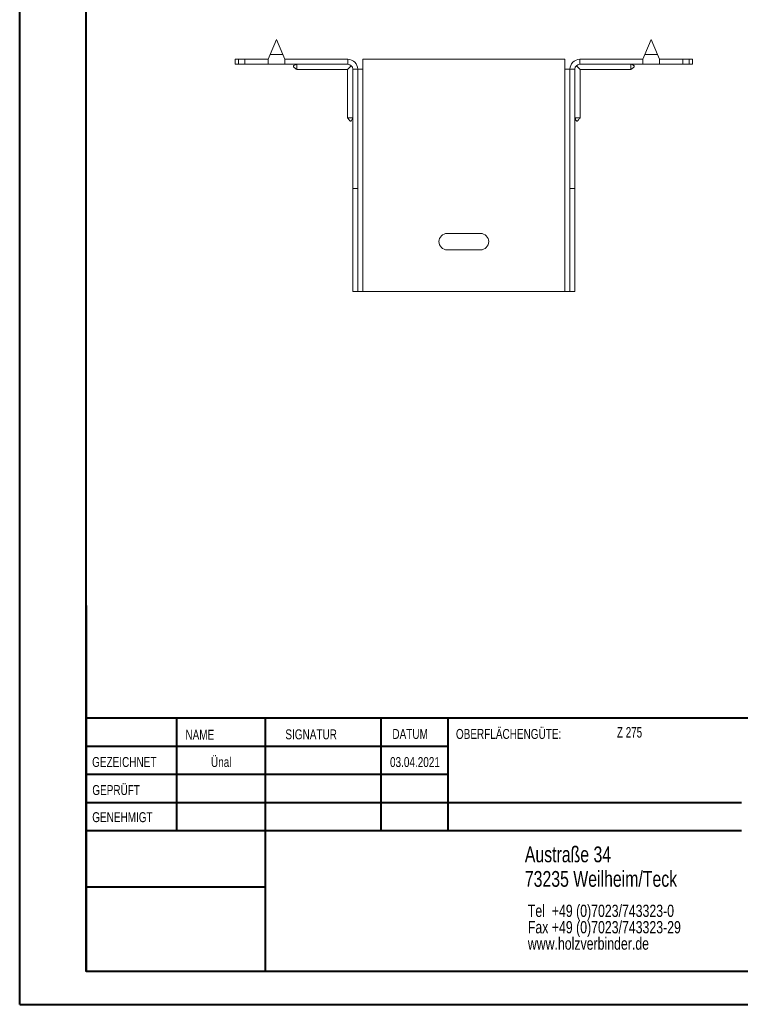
# Model space of a CAD drawing. Header units: millimetres. Extents: x 0 to 210, y 0 to 297.
# Tile 1 of 4: x 0 to 109, y 0 to 149. Entities that reach past the tile are written whole.
import ezdxf

# ---------------------------------------------------------------- set-up
doc = ezdxf.new("R2010")
doc.units = ezdxf.units.MM
doc.styles.add('SLDTEXTSTYLE0', font='TXT', dxfattribs={"width": 0.75})
doc.styles.add('SLDTEXTSTYLE2', font='TXT', dxfattribs={"width": 0.7})

# ---------------------------------------------------------------- blocks, each defined once
blk = doc.blocks.new('SW_NOTE_0')
at = {"color": 0, "linetype": 'Continuous', "lineweight": 0, "char_height": 1.8521, "attachment_point": 1, "style": 'SLDTEXTSTYLE0'}
for s, insert in [('Tel  +49 (0)7023/743323-0', (0, 2.39)), ('Fax +49 (0)7023/743323-29', (0, -0.08)), ('www.holzverbinder.de', (0, -2.55))]:
    blk.add_mtext(s, dxfattribs=dict(at, insert=insert))

msp = doc.modelspace()

# ---------------------------------------------------------------- linework, layer by layer
at = {"color": 7, "linetype": 'Continuous', "lineweight": 40}
for p, q in [((0.08, 0.21), (0.08, 297.21)), ((10.08, 5.21), (10.08, 292.21)), ((10.11, 60.37), (10.11, 5.12)), ((205.08, 43.37), (10.11, 43.37)), ((23.71, 43.37), (23.71, 26.37)), ((37.1, 43.37), (37.1, 5.12)), ((54.51, 43.37), (54.51, 26.37)), ((64.71, 26.37), (64.71, 43.37)), ((64.71, 39.1), (10.11, 39.1)), ((64.71, 34.87), (10.11, 34.87)), ((108.91, 30.62), (10.11, 30.62)), ((108.91, 26.37), (10.11, 26.37)), ((37.1, 17.87), (10.11, 17.87)), ((10.11, 13.71), (10.08, 13.71)), ((10.11, 9.46), (10.08, 9.46)), ((10.08, 5.21), (205.08, 5.21)), ((0.08, 0.21), (210.08, 0.21))]:
    msp.add_line(p, q, dxfattribs=at)
at = {"color": 7, "linetype": 'Continuous', "lineweight": 15}
for p, q in [((38.8, 145.74), (37.86, 143.49)), ((39.74, 143.49), (38.8, 145.74)), ((95.3, 145.74), (94.36, 143.49)), ((96.24, 143.49), (95.3, 145.74)), ((32.55, 142.74), (32.55, 141.99)), ((32.55, 142.74), (33.05, 142.74)), ((33.05, 142.74), (33.05, 141.99)), ((33.05, 142.74), (34.05, 142.74)), ((34.05, 141.99), (34.05, 142.74)), ((37.55, 142.74), (34.05, 142.74)), ((37.86, 143.49), (37.55, 142.74)), ((37.55, 142.74), (37.55, 141.99)), ((37.86, 143.49), (39.74, 143.49)), ((40.05, 142.74), (39.74, 143.49)), ((40.05, 141.99), (40.05, 142.74)), ((49.55, 142.74), (40.05, 142.74)), ((49.55, 141.99), (49.55, 142.74)), ((82.3, 142.74), (51.8, 142.74)), ((51.8, 141.24), (51.8, 142.74)), ((82.3, 142.74), (82.3, 141.24)), ((84.55, 141.99), (84.55, 142.74)), ((84.55, 142.74), (94.05, 142.74)), ((94.36, 143.49), (94.05, 142.74)), ((94.05, 142.74), (94.05, 141.99)), ((94.36, 143.49), (96.24, 143.49)), ((96.55, 142.74), (96.24, 143.49)), ((96.55, 142.74), (100.05, 142.74)), ((96.55, 141.99), (96.55, 142.74)), ((100.05, 141.99), (100.05, 142.74)), ((100.05, 142.74), (101.05, 142.74)), ((101.05, 141.99), (101.05, 142.74)), ((101.05, 142.74), (101.55, 142.74)), ((101.55, 141.99), (101.55, 142.74)), ((33.05, 141.99), (32.55, 141.99)), ((34.05, 141.99), (33.05, 141.99)), ((37.55, 141.99), (34.05, 141.99)), ((37.55, 141.99), (40.05, 141.99)), ((49.55, 141.99), (40.05, 141.99)), ((41.85, 141.19), (49.5, 141.19)), ((49.5, 141.19), (50.08, 141.77)), ((49.5, 141.19), (49.5, 133.93)), ((50.3, 141.24), (51.05, 141.24)), ((50.3, 123.24), (50.3, 141.24)), ((51.05, 123.24), (51.05, 141.24)), ((51.05, 141.24), (51.8, 141.24)), ((51.8, 107.74), (51.8, 141.24)), ((82.3, 141.24), (82.3, 107.74)), ((82.3, 141.24), (83.05, 141.24)), ((83.8, 141.24), (83.05, 141.24)), ((83.05, 123.24), (83.05, 141.24)), ((83.8, 123.24), (83.8, 141.24)), ((84.02, 141.77), (84.6, 141.19)), ((84.55, 141.99), (94.05, 141.99)), ((84.6, 141.19), (92.25, 141.19)), ((84.6, 133.93), (84.6, 141.19)), ((94.05, 141.99), (96.55, 141.99)), ((96.55, 141.99), (100.05, 141.99)), ((101.05, 141.99), (100.05, 141.99)), ((101.55, 141.99), (101.05, 141.99)), ((51.05, 123.24), (50.3, 123.24)), ((50.3, 107.74), (50.3, 123.24)), ((51.05, 107.74), (51.05, 123.24)), ((83.05, 123.24), (83.8, 123.24)), ((83.05, 107.74), (83.05, 123.24)), ((83.8, 107.74), (83.8, 123.24)), ((69.55, 116.49), (64.55, 116.49)), ((64.55, 113.99), (69.55, 113.99)), ((51.05, 107.74), (50.3, 107.74)), ((51.05, 107.74), (51.8, 107.74)), ((51.8, 107.74), (82.3, 107.74)), ((82.3, 107.74), (83.05, 107.74)), ((83.05, 107.74), (83.8, 107.74))]:
    msp.add_line(p, q, dxfattribs=at)
at = {"color": 7, "linetype": 'Continuous', "lineweight": 0}
for p, q in [((64.71, 39.12), (10.11, 39.12)), ((23.71, 5.21), (23.71, 5.12)), ((54.51, 5.21), (54.51, 5.12))]:
    msp.add_line(p, q, dxfattribs=at)
at = {"color": 7, "linetype": 'Continuous', "lineweight": 15}
for centre, radius, start, end in [((49.55, 141.24), 1.5, 0, 90), ((84.55, 141.24), 1.5, 90, 180), ((49.55, 141.24), 0.75, 0, 90), ((84.55, 141.24), 0.75, 90, 180), ((64.55, 115.24), 1.25, 90, 270), ((69.55, 115.24), 1.25, 270, 90)]:
    msp.add_arc(centre, radius, start, end, dxfattribs=at)
for points, knots in [([(41.85, 141.99), (41.73, 141.95), (41.56, 141.89), (41.4, 141.79), (41.36, 141.72), (41.35, 141.69), (41.35, 141.65), (41.37, 141.61), (41.43, 141.53), (41.6, 141.4), (41.75, 141.27), (41.86, 141.18)], [0, 0, 0, 0, 0.285501, 0.392615, 0.433608, 0.452355, 0.47104, 0.511905, 0.562272, 0.6953, 1, 1, 1, 1]), ([(41.85, 141.99), (41.85, 141.91), (41.85, 141.72), (41.85, 141.45), (41.85, 141.26), (41.85, 141.18), (41.85, 141.2), (41.85, 141.2)], [0, 0, 0, 0, 0.176999, 0.437532, 0.698072, 0.958616, 1, 1, 1, 1]), ([(92.24, 141.18), (92.33, 141.26), (92.46, 141.37), (92.64, 141.5), (92.72, 141.59), (92.75, 141.65), (92.75, 141.69), (92.74, 141.72), (92.71, 141.77), (92.56, 141.89), (92.4, 141.95), (92.25, 141.99)], [0, 0, 0, 0, 0.256731, 0.386951, 0.489173, 0.528771, 0.547318, 0.566205, 0.608673, 0.662214, 1, 1, 1, 1]), ([(92.25, 141.99), (92.25, 141.91), (92.25, 141.72), (92.25, 141.45), (92.25, 141.26), (92.25, 141.18), (92.25, 141.2), (92.25, 141.2)], [0, 0, 0, 0, 0.176999, 0.437532, 0.698072, 0.958616, 1, 1, 1, 1]), ([(49.49, 133.93), (49.57, 133.85), (49.68, 133.72), (49.81, 133.54), (49.89, 133.45), (49.96, 133.43), (50, 133.43), (50.03, 133.43), (50.07, 133.46), (50.2, 133.61), (50.25, 133.78), (50.3, 133.93)], [0, 0, 0, 0, 0.256731, 0.386951, 0.489173, 0.528771, 0.547318, 0.566205, 0.608673, 0.662214, 1, 1, 1, 1]), ([(49.51, 133.93), (49.51, 133.93), (49.52, 133.93), (49.69, 133.93), (49.91, 133.93), (50.12, 133.93), (50.24, 133.93), (50.3, 133.93)], [0, 0, 0, 0, 0.217783, 0.478083, 0.738383, 0.867316, 1, 1, 1, 1]), ([(83.8, 133.93), (83.84, 133.81), (83.9, 133.64), (84, 133.48), (84.07, 133.43), (84.1, 133.43), (84.14, 133.43), (84.18, 133.44), (84.26, 133.51), (84.39, 133.68), (84.52, 133.83), (84.61, 133.93)], [0, 0, 0, 0, 0.285501, 0.392615, 0.433608, 0.452355, 0.47104, 0.511905, 0.562272, 0.6953, 1, 1, 1, 1]), ([(84.59, 133.93), (84.59, 133.93), (84.57, 133.93), (84.41, 133.93), (84.19, 133.93), (83.98, 133.93), (83.86, 133.93), (83.8, 133.93)], [0, 0, 0, 0, 0.217783, 0.478083, 0.738383, 0.867316, 1, 1, 1, 1])]:
    msp.add_open_spline(points, degree=3, knots=knots, dxfattribs=at)

# ---------------------------------------------------------------- block references
at = {"color": 7, "linetype": 'Continuous', "lineweight": 0}
msp.add_blockref('SW_NOTE_0', (76.7, 12.85), dxfattribs=at)

# ---------------------------------------------------------------- texts
for s, insert, char_height, attachment_point, style in [('NAME', (25.07, 41.62), 1.5, 1, 'SLDTEXTSTYLE0'), ('SIGNATUR', (40.14, 41.68), 1.5, 1, 'SLDTEXTSTYLE0'), ('DATUM', (56.28, 41.74), 1.5, 1, 'SLDTEXTSTYLE0'), ('OBERFLÄCHENGÜTE:', (65.86, 41.74), 1.5, 1, 'SLDTEXTSTYLE0'), ('Z 275', (90.14, 42.03), 1.587, 1, 'SLDTEXTSTYLE2'), ('GEZEICHNET', (11, 37.51), 1.5, 1, 'SLDTEXTSTYLE0'), ('Ünal', (30.47, 37.5), 1.499, 2, 'SLDTEXTSTYLE0'), ('03.04.2021', (59.68, 37.5), 1.499, 2, 'SLDTEXTSTYLE0'), ('GEPRÜFT', (11.03, 33.28), 1.5, 1, 'SLDTEXTSTYLE0'), ('GENEHMIGT', (11.02, 29.19), 1.5, 1, 'SLDTEXTSTYLE0'), ('Austraße 34', (76.25, 24.02), 2.3813, 1, 'SLDTEXTSTYLE0'), ('73235 Weilheim/Teck', (76.25, 20.32), 2.3813, 1, 'SLDTEXTSTYLE0')]:
    msp.add_mtext(s, dxfattribs=dict(at, insert=insert, char_height=char_height, attachment_point=attachment_point, style=style))

doc.saveas('drawing.dxf')
